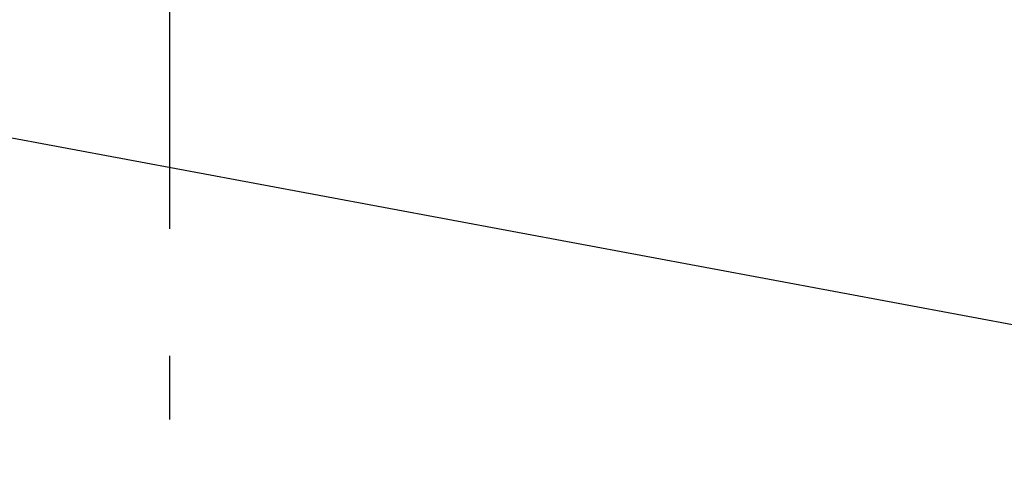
# Model space of a CAD drawing. Header units: millimetres. Extents: x -20520 to 12860, y -2780 to 10870.
# Tile 94 of 147: x -7218 to -6442, y 7228 to 7585. Entities that reach past the tile are written whole.
import ezdxf
from ezdxf.enums import TextEntityAlignment as Align

# ---------------------------------------------------------------- set-up
doc = ezdxf.new("R2010")
doc.units = ezdxf.units.MM
doc.header["$LTSCALE"] = 0.5
doc.header["$MEASUREMENT"] = 0
doc.linetypes.add('Akselinje', pattern=[1500, 1000, -200, 100, -200])
doc.linetypes.add('PLINE', pattern=[0])
doc.layers.add('82-- Modullinjer(Nye konstruksjoner)', color=7, linetype='Continuous')
doc.layers.add('858- Detaljer(Nye konstruksjoner)', color=7, linetype='Continuous')
doc.styles.add('GENERATED_STYLE_1', font='arial.ttf')

# ---------------------------------------------------------------- blocks, each defined once
blk = doc.blocks.new('Standard grid marker[3]', base_point=(-7100, 10369.94))
at = {"layer": '82-- Modullinjer(Nye konstruksjoner)', "linetype": 'Akselinje'}
blk.add_line((-7100, 10169.94), (-7100, -2080.08), dxfattribs=at)
at = {"layer": '82-- Modullinjer(Nye konstruksjoner)', "style": 'GENERATED_STYLE_1'}
for tag, p in [('AC_MarkerText_1_0', (-7100, 10707.44)), ('AC_MarkerText_1_1', (-7100, -2442.58))]:
    blk.add_attdef(tag, text='', height=175, rotation=360, dxfattribs=at).set_placement(p, align=Align.TOP_CENTER)

msp = doc.modelspace()

# ---------------------------------------------------------------- linework, layer by layer
at = {"layer": '858- Detaljer(Nye konstruksjoner)', "linetype": 'PLINE'}
msp.add_line((-12876, 8544.14), (-6045.74, 7272.06), dxfattribs=at)

# ---------------------------------------------------------------- block references
at = {"layer": '82-- Modullinjer(Nye konstruksjoner)', "linetype": 'PLINE'}
msp.add_blockref('Standard grid marker[3]', (-7100, 10369.94), dxfattribs=at)

doc.saveas('drawing.dxf')
